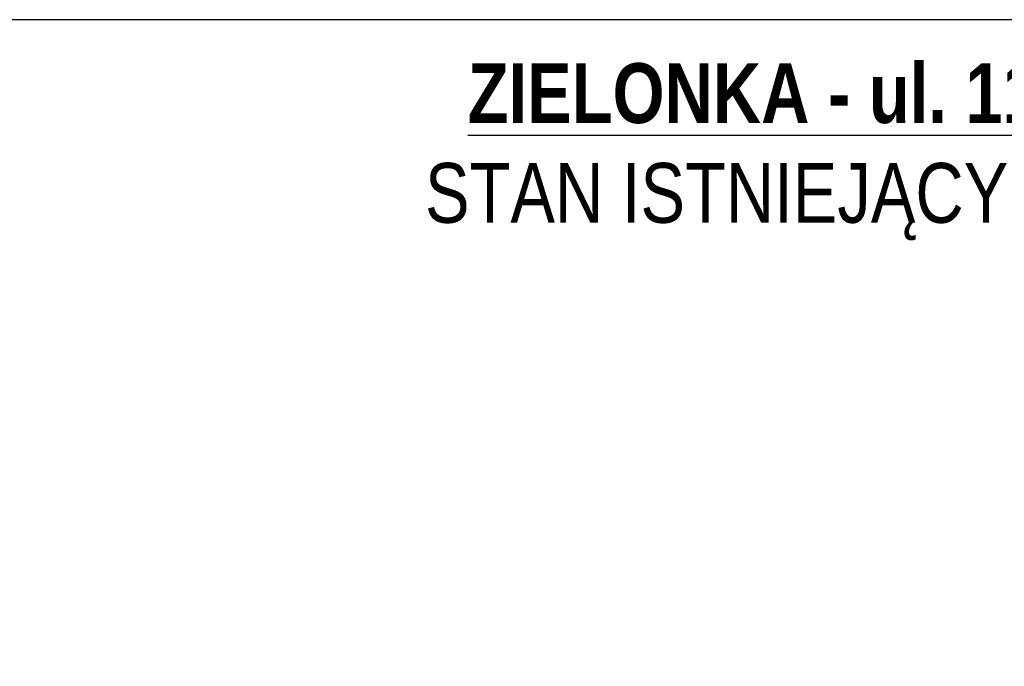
# Model space of a CAD drawing. Header units: millimetres. Extents: x 59331 to 112314, y -16110 to 34390.
# Tile 135 of 198: x 63406 to 67026, y 23513 to 25890. Entities that reach past the tile are written whole.
import ezdxf

# ---------------------------------------------------------------- set-up
doc = ezdxf.new("R2010")
doc.units = ezdxf.units.MM
doc.layers.add('_HSA_HATCH_WYPEŁNIENIA_PRZEGRÓD', color=205, linetype='Continuous')
doc.layers.add('_HSA_POMOC_GRAFICZNE', color=7, linetype='Continuous', plot=False)
doc.styles.add('ARIAL 08', font='Arial.ttf', dxfattribs={"width": 0.8})

msp = doc.modelspace()

# ---------------------------------------------------------------- hatches: boundary and pattern name
at = {"layer": '_HSA_HATCH_WYPEŁNIENIA_PRZEGRÓD'}
h = msp.add_hatch(dxfattribs=at)
h.set_pattern_fill('ANSI31', color=256, scale=2, angle=-1e-13, style=0)
h.paths.add_polyline_path([(72271.81, 22610.64), (72271.81, 22579.64), (72313.81, 22579.64), (72313.81, 22610.64)])
h.paths.add_polyline_path([(72313.81, 22310.42), (72343.19, 22310.42), (72343.19, 22384.17), (72313.81, 22384.17)])
h.paths.add_polyline_path([(72343.19, 21990.42), (72313.81, 21990.42), (72313.81, 21905.42), (72343.19, 21905.42)])
h.paths.add_polyline_path([(72343.19, 21730.42), (72313.81, 21730.42), (72313.81, 21619.24), (72343.19, 21619.24)])
h.paths.add_polyline_path([(72343.19, 21444.24), (72313.81, 21444.24), (72313.81, 21335.52), (72343.19, 21335.52)])
h.paths.add_polyline_path([(72263.81, 21406.25), (72263.81, 21370.53), (72313.81, 21370.53), (72313.81, 21406.25)])
h.paths.add_polyline_path([(72343.19, 21085.42), (72343.19, 21160.52), (72313.81, 21160.52), (72313.81, 21085.42)])
h.paths.add_polyline_path([(72313.81, 20749.35), (72343.19, 20749.35), (72343.19, 20910.42), (72313.81, 20910.42)])
h.paths.add_polyline_path([(72313.81, 20792.64), (72278.81, 20792.64), (72278.81, 20760.64), (72313.81, 20760.64)])
h.paths.add_polyline_path([(72343.19, 20639.35), (72313.81, 20639.35), (72313.81, 20597.92), (72343.19, 20597.92)])
h.paths.add_polyline_path([(72313.81, 20422.92), (72313.81, 20380.8), (72343.19, 20380.8), (72343.19, 20422.92)])
h.paths.add_polyline_path([(72313.81, 20172.8), (72313.81, 20205.8), (72278.81, 20205.8), (72278.81, 20172.8)])
h.paths.add_polyline_path([(64845.6, 25016.02), (69067.47, 25016.02), (69067.47, 25839.79), (64845.6, 25839.79)], flags=9)

# ---------------------------------------------------------------- linework, layer by layer
at = {"layer": '_HSA_POMOC_GRAFICZNE'}
msp.add_lwpolyline([(59331.33, 17890.48), (74831.33, 17890.48), (74831.33, 25890.48), (59331.33, 25890.48)], close=True, dxfattribs=at)

# ---------------------------------------------------------------- texts
at = {"layer": '_HSA_POMOC_GRAFICZNE', "ltscale": 0.5, "insert": (63715.61, 25730.32), "char_height": 220, "width": 6473.0864, "attachment_point": 1, "style": 'ARIAL 08'}
msp.add_mtext('\\pxqc;{\\fArial|b1|i0|c238|p34;\\L\\C0;ZIELONKA - ul. 11 LISTOPADA 2\\P\\fArial|b0|i0|c238|p34;\\lSTAN ISTNIEJĄCY RZUT PARTERU}', dxfattribs=at)

doc.saveas('drawing.dxf')
